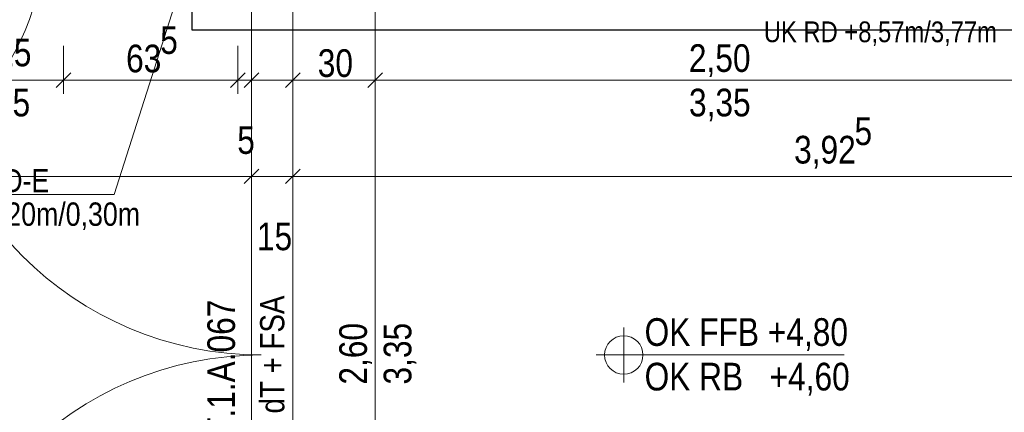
# Model space of a CAD drawing. Extents: x -620 to 300, y 62 to 1107.
# Tile 98 of 256: x -61 to 10, y 793 to 821. Entities that reach past the tile are written whole.
import ezdxf
from ezdxf.lldxf.tags import DXFTag

# ---------------------------------------------------------------- set-up
doc = ezdxf.new("R2010")
doc.units = 0
doc.layers.get('0').update_dxf_attribs({"lineweight": 35})
for name, color, linetype, lineweight, true_color in [('00_Beschriftung UZ', 3, 'Continuous', 13, 0x00ff00), ('30 -34 Innenwände- 4 Türen_Fenster', 9, 'Continuous', 15, 0x808080), ('30 -35 Decken- 11 Durchbruch', 5, 'Continuous', 15, 0x0000ff), ('70 -76 Bemaßung- 2 Allgemein', 9, 'Continuous', 5, 0x808080), ('E_Leerrohr_Detailnummer', 1, 'Continuous', 25, 0xff0000)]:
    doc.layers.add(name, color=color, linetype=linetype, lineweight=lineweight, true_color=true_color)
doc.layers.add('70 -72 Beschriftung- 5 Höhenkoten', color=7, linetype='Continuous', lineweight=15)
doc.layers.add('Keine', color=7, linetype='Continuous', lineweight=9)
doc.styles.get("Standard").update_dxf_attribs({"font": 'ARIALN.TTF'})
tags = doc.linetypes.add('grob-A06G9FRA8I', pattern=[14, 3, -8, 3]).pattern_tags.tags
tags[8:9] = [DXFTag(74, 4), DXFTag(75, 0), DXFTag(340, '0'), DXFTag(46, 0.0), DXFTag(50, 0.0), DXFTag(44, 0.0), DXFTag(45, 0.0)]
tags[6:7] = [DXFTag(74, 4), DXFTag(75, 0), DXFTag(340, '0'), DXFTag(46, 0.0), DXFTag(50, 0.0), DXFTag(44, 0.0), DXFTag(45, 0.0)]
tags[4:5] = [DXFTag(74, 4), DXFTag(75, 0), DXFTag(340, '0'), DXFTag(46, 0.0), DXFTag(50, 0.0), DXFTag(44, 0.0), DXFTag(45, 0.0)]

# ---------------------------------------------------------------- blocks, each defined once
blk = doc.blocks.new('Referenz-A06G9FRB8I')
at = {"layer": '30 -34 Innenwände- 4 Türen_Fenster', "color": 0, "linetype": 'grob-A06G9FRA8I', "ltscale": 0.15}
for p, q in [((-44.575, 771.053), (-44.575, 823.053)), ((-41.575, 771.053), (-41.575, 823.053))]:
    blk.add_line(p, q, dxfattribs=at)
for centre, major_axis in [((-77.375, 827.553), (0, -17.7)), ((-43.875, 821.653), (-24.6, 0)), ((-43.875, 772.453), (0, 24.6))]:
    blk.add_ellipse(centre, major_axis=major_axis, ratio=1, start_param=0, end_param=1.570796, dxfattribs=at)
at = {"layer": '30 -35 Decken- 11 Durchbruch', "color": 0, "linetype": 'Continuous', "ltscale": 0.15}
for p, q in [((-47.475, 831.053), (-54.571, 808.727)), ((-54.571, 808.727), (-64.726, 808.727))]:
    blk.add_line(p, q, dxfattribs=at)
at = {"layer": '70 -72 Beschriftung- 5 Höhenkoten', "color": 0, "linetype": 'Continuous', "ltscale": 0.15}
for p, q in [((-17.475, 795.053), (-17.475, 799.053)), ((-17.475, 797.053), (-17.475, 798.453)), ((-19.475, 797.053), (-1.431, 797.053)), ((-18.875, 797.053), (-17.475, 797.053)), ((-17.475, 797.053), (-17.475, 795.653)), ((-16.075, 797.053), (-17.475, 797.053))]:
    blk.add_line(p, q, dxfattribs=at)
for major_axis in [(0, 1.4), (1.4, 0), (-1.4, 0), (0, -1.4)]:
    blk.add_ellipse((-17.475, 797.053), major_axis=major_axis, ratio=1, start_param=0, end_param=1.570796, dxfattribs=at)
at = {"layer": '70 -76 Bemaßung- 2 Allgemein', "color": 0, "linetype": 'Continuous', "ltscale": 0.13}
for p, q in [((-35.575, 821.993), (-35.575, 820.932)), ((-35.575, 772.114), (-35.575, 821.993)), ((-58.275, 819.553), (-58.275, 816.053)), ((-58.275, 819.553), (-58.275, 816.053)), ((-45.575, 819.553), (-45.575, 816.053)), ((-45.575, 819.553), (-45.575, 816.053)), ((-44.575, 819.553), (-44.575, 816.053)), ((-41.575, 819.553), (-41.575, 816.053)), ((-35.575, 819.553), (-35.575, 816.053)), ((-35.575, 819.553), (-35.575, 816.053)), ((-59.336, 817.053), (-80.215, 817.053)), ((-57.275, 817.053), (-59.336, 817.053)), ((-59.275, 817.053), (-57.215, 817.053)), ((-46.636, 817.053), (-57.215, 817.053)), ((-46.636, 817.053), (-47.696, 817.053)), ((-44.575, 817.053), (-46.636, 817.053)), ((-44.575, 817.053), (-46.636, 817.053)), ((-44.575, 817.053), (-45.575, 817.053)), ((-45.575, 817.053), (-43.515, 817.053)), ((-43.515, 817.053), (-42.455, 817.053)), ((-42.575, 817.053), (-40.515, 817.053)), ((-36.636, 817.053), (-40.515, 817.053)), ((-34.575, 817.053), (-36.636, 817.053)), ((-36.575, 817.053), (-34.515, 817.053)), ((13.364, 817.053), (-34.515, 817.053)), ((-44.575, 812.553), (-44.575, 809.053)), ((-44.575, 812.553), (-44.575, 809.053)), ((-41.575, 812.553), (-41.575, 809.053)), ((-41.575, 812.553), (-41.575, 809.053)), ((-45.636, 810.053), (-83.215, 810.053)), ((-45.636, 810.053), (-46.696, 810.053)), ((-43.575, 810.053), (-45.636, 810.053)), ((-43.575, 810.053), (-45.636, 810.053)), ((-41.575, 810.053), (-44.575, 810.053)), ((-42.575, 810.053), (-40.515, 810.053)), ((-42.575, 810.053), (-40.515, 810.053)), ((-40.515, 810.053), (-39.455, 810.053)), ((35.864, 810.053), (-40.515, 810.053))]:
    blk.add_line(p, q, dxfattribs=at)
at = {"layer": '70 -76 Bemaßung- 2 Allgemein', "color": 0, "linetype": 'Continuous', "lineweight": 20, "ltscale": 0.2}
for p, q in [((-57.745, 817.584), (-58.806, 816.523)), ((-58.806, 816.523), (-57.745, 817.584)), ((-45.045, 817.584), (-46.106, 816.523)), ((-45.045, 817.584), (-46.106, 816.523)), ((-45.106, 816.523), (-44.045, 817.584)), ((-42.106, 816.523), (-41.045, 817.584)), ((-35.045, 817.584), (-36.106, 816.523)), ((-36.106, 816.523), (-35.045, 817.584)), ((-44.045, 810.584), (-45.106, 809.523)), ((-44.045, 810.584), (-45.106, 809.523)), ((-42.106, 809.523), (-41.045, 810.584)), ((-42.106, 809.523), (-41.045, 810.584))]:
    blk.add_line(p, q, dxfattribs=at)
at = {"layer": '00_Beschriftung UZ', "color": 0, "linetype": 'ByBlock', "lineweight": 5, "ltscale": 0.13, "insert": (-7.275, 821.328), "char_height": 1.51033, "attachment_point": 1}
blk.add_mtext('{\\fArial Narrow;UK RD +8,57m/3,77m}', dxfattribs=at)
at = {"layer": '30 -35 Decken- 11 Durchbruch', "color": 0, "linetype": 'Continuous', "ltscale": 0.15, "char_height": 1.7, "attachment_point": 1}
for s, insert in [('{\\fArial Narrow;DD-E}', (-64.064, 810.59)), ('{\\fArial Narrow;0,20m/0,30m}', (-64.064, 808.154))]:
    blk.add_mtext(s, dxfattribs=dict(at, insert=insert))
at = {"layer": '70 -72 Beschriftung- 5 Höhenkoten', "color": 0, "linetype": 'ByBlock', "ltscale": 0.15, "char_height": 2.01377, "attachment_point": 1}
for s, insert in [('{\\fArial Narrow;OK FFB +4,80}', (-15.959, 799.729)), ('{\\fArial Narrow;OK RB   +4,60}', (-15.959, 796.484))]:
    blk.add_mtext(s, dxfattribs=dict(at, insert=insert))
at = {"layer": '70 -76 Bemaßung- 2 Allgemein', "color": 0, "linetype": 'Continuous', "ltscale": 0.13, "char_height": 2.01377, "attachment_point": 1}
for s, insert in [('{\\fArial Narrow;5}', (-51.23, 820.981)), ('{\\fArial Narrow;1,15}', (-65.097, 820.079)), ('{\\fArial Narrow;63}', (-53.715, 819.639)), ('{\\fArial Narrow;2,50}', (-12.734, 819.669)), ('{\\fArial Narrow;30}', (-39.758, 819.304)), ('{\\fArial Narrow;2,25}', (-65.188, 816.435)), ('{\\fArial Narrow;3,35}', (-12.726, 816.435)), ('{\\fArial Narrow;5}', (-0.673, 814.346)), ('{\\fArial Narrow;5}', (-45.622, 813.704)), ('{\\fArial Narrow;3,92}', (-5.071, 813.003)), ('{\\fArial Narrow;15}', (-44.187, 806.692))]:
    blk.add_mtext(s, dxfattribs=dict(at, insert=insert))
at = {"layer": '70 -76 Bemaßung- 2 Allgemein', "color": 0, "linetype": 'Continuous', "ltscale": 0.13, "char_height": 2.01377, "attachment_point": 1, "rotation": 90}
for s, insert in [('{\\fArial Narrow;2,60}', (-38.191, 794.894)), ('{\\fArial Narrow;3,35}', (-34.957, 794.902))]:
    blk.add_mtext(s, dxfattribs=dict(at, insert=insert))
at = {"layer": 'Keine', "color": 0, "linetype": 'Continuous', "ltscale": 0.13, "attachment_point": 1, "rotation": 90}
for s, insert, char_height in [('{\\fArial Narrow;T.1.A.067}', (-47.797, 791.078), 2.01377), ('{\\fArial Narrow;dT + FSA}', (-43.956, 792.795), 1.76205)]:
    blk.add_mtext(s, dxfattribs=dict(at, insert=insert, char_height=char_height))
blk = doc.blocks.new('Polygon-A06G9FW18I')
at = {"color": 0, "linetype": 'ByBlock', "lineweight": -2, "ltscale": 0.25}
for p, q in [((-48.912, 820.694), (-48.912, 1010.72)), ((43.829, 820.694), (-48.912, 820.694))]:
    blk.add_line(p, q, dxfattribs=at)

msp = doc.modelspace()

# ---------------------------------------------------------------- block references
at = {"color": 8, "lineweight": 25, "ltscale": 0.25, "true_color": 0x808080}
msp.add_blockref('Referenz-A06G9FRB8I', (0, 0), dxfattribs=at)
at = {"layer": 'E_Leerrohr_Detailnummer', "ltscale": 0.25}
msp.add_blockref('Polygon-A06G9FW18I', (0, 0), dxfattribs=at)

doc.saveas('drawing.dxf')
